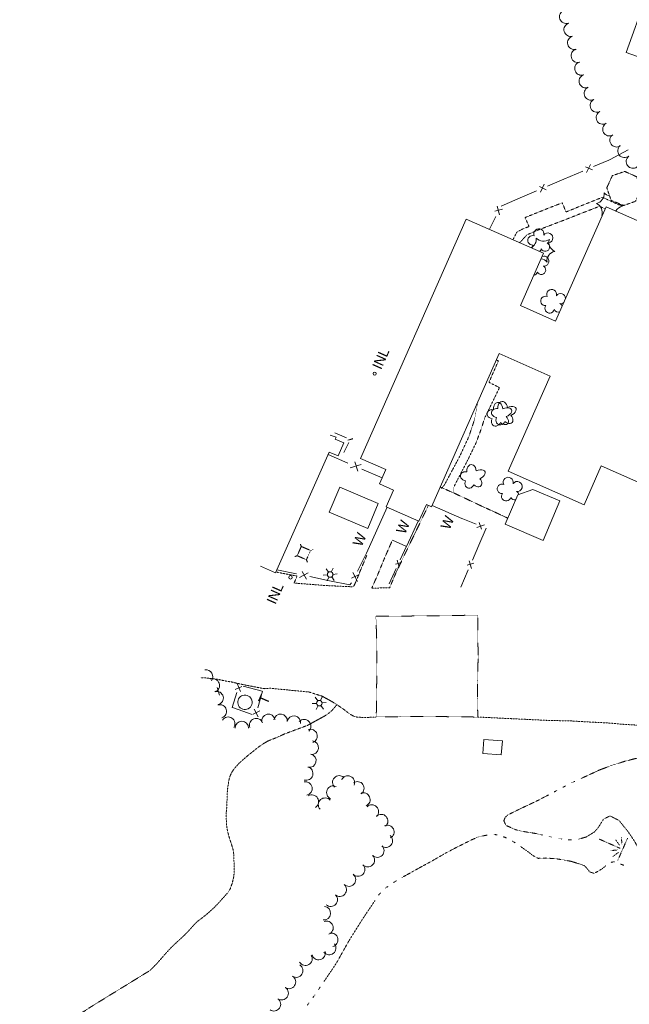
# Model space of a CAD drawing. Extents: x 189735 to 193282, y 257149 to 260388.
# Tile 4 of 31: x 189803 to 190164, y 257699 to 258281. Entities that reach past the tile are written whole.
import ezdxf
from ezdxf.enums import TextEntityAlignment as Align

# ---------------------------------------------------------------- set-up
doc = ezdxf.new("R2010")
doc.units = 0
doc.header["$MEASUREMENT"] = 0
for name, pattern in [('Wisdot3', [0.1875, 0.125, -0.0625]), ('Wisdot4', [0.28125, 0.125, -0.0625, 0.03125, -0.0625]), ('Wisdot5', [0.1, 0.05, -0.05]), ('Wisdot6', [0.375, 0.125, -0.0625, 0.03125, -0.0625, 0.03125, -0.0625])]:
    doc.linetypes.add(name, pattern=pattern)
for name, color, linetype, lineweight in [('E_BLD', 241, 'Continuous', 25), ('E_BLD_Name', 241, 'Continuous', 15), ('E_DWY', 2, 'Wisdot3', 15), ('E_LAND_Vegetation', 3, 'Continuous', 15), ('E_MISCPROP', 30, 'Continuous', 15), ('E_MISCPROP_HvyDash', 241, 'Wisdot3', 25), ('E_MISCPROP_HvyLine', 241, 'Continuous', 25), ('E_MISCPROP_Railing', 30, 'Continuous', 15), ('E_PATH_Sidewalk', 2, 'Wisdot5', 15), ('E_UTL_AboveGroundPipe', 30, 'Wisdot4', 15), ('E_WTR', 4, 'Wisdot6', 15)]:
    doc.layers.add(name, color=color, linetype=linetype, lineweight=lineweight)
doc.styles.add('Style-IGR_FONT_0', font='IGR_FONT_0.shx')

# ---------------------------------------------------------------- blocks, each defined once
blk = doc.blocks.new('WAL_2')
at = {"layer": 'E_MISCPROP_Railing', "lineweight": 0, "style": 'Style-IGR_FONT_0'}
blk.add_text('W', height=6, rotation=359.99999, dxfattribs=at).set_placement((-2.3, -0.01), align=Align.MIDDLE_LEFT)
blk = doc.blocks.new('INL_7')
at = {"layer": 'E_MISCPROP_Railing', "lineweight": 0, "style": 'Style-IGR_FONT_0'}
blk.add_text('INL', height=6, rotation=0.00008, dxfattribs=at).set_placement((-5.79, -2.75))
blk = doc.blocks.new('LTP_1')
at = {"layer": 'E_MISCPROP', "lineweight": 0}
for p, q in [((-1.61, 0.09), (-4.22, 0.17)), ((-0.78, 1.46), (-1.98, 3.76)), ((0.86, 1.37), (2.22, 3.6)), ((1.66, 0), (4.18, -0.07)), ((-0.86, -1.4), (-2.22, -3.59)), ((0.78, -1.44), (2.02, -3.62))]:
    blk.add_line(p, q, dxfattribs=at)
blk.add_arc((0.02, 0.01), 1.64, 0, 360, dxfattribs=at)
blk = doc.blocks.new('TA')
at = {"layer": 'E_BLD_Name', "style": 'Style-IGR_FONT_0'}
blk.add_text('T', height=6, rotation=0.00002, dxfattribs=at).set_placement((-1.9, 3.03), align=Align.MIDDLE_LEFT)
blk = doc.blocks.new('MARSH')
at = {"layer": 'E_WTR', "lineweight": 0}
for p, q in [((0.03, 15.02), (0.03, 1.6)), ((-1.34, 2.37), (-3.54, 6.22)), ((1.46, 2.37), (3.66, 6.22)), ((-6.13, 3.53), (-2.44, 1.44)), ((6.25, 3.53), (2.56, 1.44)), ((-7.39, -0.05), (7.4, -0.05))]:
    blk.add_line(p, q, dxfattribs=at)
blk = doc.blocks.new('PED_1')
at = {"layer": 'E_UTL_AboveGroundPipe', "lineweight": 13}
for p, q in [((-3.12, 2.9), (-4.17, 3.96)), ((2.88, 2.9), (3.95, 3.96)), ((-4.18, -4.16), (-3.12, -3.1)), ((3.95, -4.16), (2.89, -3.1))]:
    blk.add_line(p, q, dxfattribs=at)
at = {"layer": 'E_UTL_AboveGroundPipe', "lineweight": 13, "flags": 128}
blk.add_lwpolyline([(-3.12, -3.1), (2.89, -3.1), (2.88, 2.9), (-3.12, 2.9)], close=True, dxfattribs=at)
blk = doc.blocks.new('TREE')
at = {"layer": 'E_LAND_Vegetation', "lineweight": 0}
for centre, major_axis, ratio in [((-1.07, 3.38), (0.91, -3.32), 0.782863), ((-3.74, -0.07), (3.29, -0.08), 0.832022), ((2.88, 1.66), (-3.52, -1.95), 0.691916), ((-1.48, -3.66), (1.2, 3.24), 0.716896), ((2.54, -2.64), (-3.34, 3.06), 0.560249)]:
    blk.add_ellipse(centre, major_axis=major_axis, ratio=ratio, start_param=1.570796, end_param=4.712389, dxfattribs=at)
blk = doc.blocks.new('INL_10')
at = {"layer": 'E_MISCPROP_Railing', "lineweight": 0, "style": 'Style-IGR_FONT_0'}
blk.add_text('INL', height=6, rotation=359.99995, dxfattribs=at).set_placement((-5.79, -2.75))

msp = doc.modelspace()

# ---------------------------------------------------------------- linework, layer by layer
at = {"layer": 'E_BLD', "lineweight": 0}
msp.add_ellipse((189936.26, 257877.29), major_axis=(-4.07, 1.32), ratio=0.999619, dxfattribs=at)
at = {"layer": 'E_DWY', "lineweight": 0, "flags": 128}
for points in [[(190051.89, 258004.69), (190053, 258004.22), (190060.44, 258000.95), (190069.3, 257996.79), (190077.74, 257992.78), (190082.52, 257990.67), (190083.63, 257990.17), (190084.9, 257989.55), (190091.86, 257986.3)], [(190044.89, 257993.88), (190025.87, 257954.45), (190021.94, 257945.13), (190011.34, 257944.83), (190015, 257953.13), (190019.01, 257962.87), (190022.17, 257970.11), (190023.5, 257973.12)], [(190008.37, 257964.18), (190004.43, 257954.91), (190003.34, 257952.08), (190002.72, 257950.55), (190001.97, 257948.82), (190000.59, 257945.69), (190000.54, 257945.63), (189984.35, 257946.39), (189965.35, 257947.87), (189967.13, 257951.99), (189954.58, 257954.43)], [(189910.06, 257891.68), (189912.2, 257891.77), (189917.92, 257891.22), (189920.42, 257890.81), (189922.62, 257890.35), (189925.22, 257889.79), (189927.98, 257889.38), (189930.37, 257888.86), (189932.46, 257888.36), (189934.35, 257887.94), (189947.43, 257885.35)], [(190074.18, 257868.55), (190115.31, 257866.58), (190129, 257866.27), (190142.53, 257865.5), (190152.41, 257864.98), (190159.34, 257864.31), (190176.7, 257863.27), (190195.71, 257862.11), (190207.56, 257861.06), (190215.53, 257859.92), (190221.13, 257859.36), (190224.11, 257858.51), (190227.75, 257856.69), (190231.74, 257854.55), (190235.01, 257851.9), (190237.74, 257848.25), (190243.5, 257840.21), (190252.35, 257825.9), (190260.35, 257814.33), (190270.25, 257798.49), (190277, 257785.87), (190282.73, 257775.2), (190283.14, 257774.53), (190284.03, 257774.34), (190293.51, 257778.75), (190296.37, 257780.41), (190299.93, 257782.25), (190303.8, 257784.29), (190307.17, 257785.93), (190310.21, 257787.95), (190312.23, 257789.76), (190314.31, 257792.13), (190315.79, 257794.08), (190317.4, 257796.63), (190318.73, 257798.84), (190319.83, 257800.61), (190320.74, 257802.23), (190320.81, 257802.72), (190319.96, 257803.81), (190317.89, 257805.37), (190315.65, 257806.89), (190312.75, 257809.36), (190310.31, 257811.22), (190307.36, 257813.74), (190305.1, 257815.95), (190302.94, 257818.07), (190301.06, 257819.79), (190299.45, 257821.37), (190297.15, 257823.42), (190294.18, 257825.62), (190291.93, 257826.99), (190282.04, 257831.89), (190273.97, 257836.35), (190270.43, 257838.59), (190269.02, 257839.6), (190267.5, 257840.9), (190266.23, 257842.28), (190265.43, 257843.43), (190264.87, 257844.84), (190264.6, 257846.05), (190264.52, 257846.99), (190264.59, 257848.49), (190264.77, 257849.85), (190265.18, 257851.24), (190265.87, 257853.04), (190266.54, 257854.59), (190269.62, 257861.16), (190275.5, 257870.67), (190280.37, 257878.87), (190286.65, 257890.53)], [(189947.43, 257885.35), (189951.04, 257885.61), (189974.13, 257883.38), (189981.84, 257880.95), (189986.61, 257878.37), (189991, 257875.72), (189995.23, 257872.75), (189997.97, 257870.59), (190000.14, 257869.37), (190001.41, 257868.75), (190002.77, 257868.5), (190004.26, 257868.41), (190006, 257868.32), (190007.57, 257868.2), (190009.27, 257868.31), (190010.81, 257868.47), (190012.46, 257868.44), (190014.02, 257868.62)], [(189990.7, 257875.9), (189987.88, 257872.49), (189985.08, 257870.23), (189983.1, 257868.99), (189973.05, 257863.5)], [(189937.83, 257845.65), (189944.7, 257851.11), (189946.97, 257852.64), (189949.77, 257854.33), (189952.14, 257855.3), (189954.62, 257856.25), (189958.87, 257858.18), (189960.02, 257858.67), (189973.33, 257863.65)], [(189937.83, 257845.65), (189935, 257843.18), (189932.85, 257841.24), (189931.38, 257839.65), (189929.94, 257837.99), (189928.91, 257836.57), (189928.15, 257835.27), (189927.28, 257833.23), (189926.7, 257830.73), (189926.1, 257827.1), (189925.83, 257824.22), (189925.67, 257820.88), (189925.61, 257817.96), (189925.47, 257815.1), (189925.22, 257812.47), (189925.15, 257809.03), (189925.25, 257807.02), (189925.44, 257804.21), (189925.96, 257800.99), (189927.11, 257796.81), (189928.24, 257793.37), (189929.21, 257790.13), (189929.72, 257786.9), (189929.75, 257783.7), (189929.87, 257780.48), (189929.94, 257777.28), (189929.66, 257774.23), (189928.82, 257770.51), (189927.56, 257766.92), (189926.03, 257764.44), (189924.37, 257762.65), (189922.21, 257760.24), (189919.68, 257757.43), (189917.11, 257754.9), (189913.67, 257751.85), (189911.32, 257749.96), (189908.47, 257747.83), (189907, 257746.51), (189905.43, 257744.84), (189902.95, 257742), (189899.8, 257738.85), (189897.98, 257737.11), (189894.95, 257734.41), (189892.24, 257731.74), (189890.77, 257730.15), (189888, 257727.11), (189884.34, 257722.84), (189880.1, 257718.58), (189845.14, 257697.05), (189840.86, 257694.25), (189836, 257691.49), (189825.24, 257685.23), (189821.57, 257684.21), (189818.98, 257684.27), (189815.57, 257684.77), (189813.2, 257685.61), (189809.01, 257686.9), (189806.45, 257688.05), (189805.06, 257689.04), (189802.88, 257690.62)]]:
    msp.add_lwpolyline(points, dxfattribs=at)
at = {"layer": 'E_LAND_Vegetation', "lineweight": 0}
msp.add_line((189921.18, 257881.56), (189919.83, 257886.14), dxfattribs=at)
for centre, radius, start, end in [((190126.47, 258283.15), 4, 110.28931, 290.27399), ((190129.11, 258275.45), 4, 106.36725, 286.35192), ((190131.28, 258267.7), 4, 104.89306, 284.87773), ((190133.36, 258260.02), 4, 105.93176, 285.91644), ((190135.5, 258252.5), 4, 110.8302, 290.81488), ((190138.11, 258244.97), 4, 111.43795, 291.42262), ((190141.11, 258237.75), 4, 116.17097, 296.15565), ((190144.63, 258230.59), 4, 116.69688, 296.68155), ((190148.22, 258223.45), 4, 116.69688, 296.68155), ((190152.06, 258216.54), 4, 119.24752, 299.2322), ((190156.3, 258210), 4, 124.58934, 304.57402), ((190160.99, 258203.75), 4, 129.33563, 309.32031), ((190165.98, 258197.39), 4, 127.01285, 306.99752), ((190143.22, 258178.22), 5.72, 281.23835, 7.00326), ((190153.21, 258182.69), 5.72, 221.23835, 259.5347), ((190142.1, 258167.33), 5.72, 341.23835, 67.00326), ((190160.96, 258165.39), 5.72, 101.23836, 151.3674), ((190162.08, 258176.28), 5.72, 220.97215, 247.00327), ((190150.97, 258160.92), 5.72, 120.88378, 127.00326), ((190110.27, 258154.62), 2.97, 344.45068, 205.68457), ((190106.53, 258150.77), 2.78, 67.42158, 275.19457), ((190103.06, 258151.44), 5.72, 298.01234, 7.00326), ((190113.05, 258155.91), 5.72, 221.23835, 307.00327), ((190115.58, 258152.15), 2.97, 262.1015, 145.07477), ((190109.03, 258146.37), 2.78, 144.09859, 184.47892), ((190109.03, 258146.37), 2.78, 307.8176, 345.10963), ((190114.05, 258146.84), 2.61, 206.80673, 64.73934), ((190121.91, 258149.5), 5.72, 161.23836, 247.00327), ((190110.81, 258134.14), 5.72, 41.23835, 81.92143), ((190113.25, 258138.49), 2.97, 262.1015, 109.28888), ((190120.79, 258138.61), 5.72, 101.23835, 187.00327), ((190111.73, 258133.18), 2.61, 206.80673, 64.73934), ((190106.71, 258132.72), 2.78, 281.66553, 345.10963), ((190114.11, 258114.86), 2.78, 67.42158, 275.19457), ((190117.86, 258118.71), 2.97, 344.45068, 205.68457), ((190123.16, 258116.23), 2.97, 1.55939, 145.07477), ((190116.62, 258110.46), 2.78, 144.09859, 345.10964), ((190123.16, 258116.23), 2.97, 262.1015, 310.7388), ((190121.64, 258110.92), 2.61, 18.37551, 64.73934), ((190121.64, 258110.92), 2.61, 206.80674, 293.92268), ((190088.42, 258003.66), 2.78, 67.42158, 275.19457), ((190092.16, 258007.51), 2.97, 344.45069, 205.68457), ((190097.47, 258005.03), 2.97, 262.1015, 145.07477), ((190090.92, 257999.26), 2.78, 144.09859, 345.10964), ((190095.94, 257999.72), 2.61, 14.43708, 64.73934), ((190095.94, 257999.72), 2.61, 206.80674, 283.29638), ((189913.23, 257892.49), 4, 322.81408, 99.08737), ((189917.23, 257887.23), 4, 289.41749, 109.40217), ((189919.47, 257879.77), 4, 283.95378, 103.93846), ((189921.41, 257871.9), 4, 287.01733, 107.00201), ((189926.35, 257864.59), 4, 326.77701, 146.76169), ((189934.41, 257862.07), 4, 359.97412, 179.9588), ((189942.91, 257863.76), 4, 20.33109, 200.31577), ((189950.17, 257866.26), 4, 11.8181, 191.80278), ((189957.35, 257866.34), 4, 352.57173, 172.55641), ((189965.28, 257865.31), 4, 352.57173, 172.55641), ((189971.28, 257863.13), 4, 314.8321, 134.81678), ((189975.09, 257857.31), 4, 288.70796, 108.69264), ((189975.8, 257850.41), 4, 262.83359, 82.81827), ((189974.41, 257842.74), 4, 257.66898, 77.65365), ((189972.51, 257835.11), 4, 254.12754, 74.11222), ((189992.12, 257829.87), 4, 46.56865, 226.55333), ((189997.21, 257829.77), 4, 337.05458, 157.03926), ((189972.06, 257826.26), 4, 281.67856, 101.66323), ((189988.61, 257823.83), 4, 65.86715, 245.85183), ((190002.81, 257826.37), 4, 304.24503, 124.2297), ((189975.88, 257818.49), 4, 301.59597, 121.58065), ((189983.7, 257816.66), 4, 41.40459, 221.38927), ((190006.39, 257819.69), 4, 293.68217, 113.66685), ((190011.36, 257812.59), 4, 314.1957, 134.18037), ((190016.9, 257806.96), 4, 311.7325, 131.71718), ((190020.56, 257800.56), 4, 296.20876, 116.19343), ((190019.71, 257795.34), 4, 231.51819, 51.50287), ((190014.63, 257789.45), 4, 225.88908, 45.87376), ((190009.02, 257783.86), 4, 223.78447, 43.76914), ((190003.26, 257778.31), 4, 223.96018, 43.94485), ((189997.84, 257772.32), 4, 226.36754, 46.35222), ((189992.38, 257766.33), 4, 229.57802, 49.5627), ((189987.1, 257760.43), 4, 227.4177, 47.40237), ((189982.95, 257752.42), 4, 263.79313, 83.77781), ((189984.51, 257743.79), 4, 290.8987, 110.88337), ((189987.35, 257736.66), 4, 282.64494, 102.62962), ((189986.16, 257731.85), 4, 217.86504, 37.84971), ((189972.1, 257725.45), 4, 210.09501, 30.07969), ((189979.9, 257728.84), 4, 193.88881, 13.87349), ((189966.58, 257718.45), 4, 238.12354, 58.10821), ((189962.33, 257711.72), 4, 237.10156, 57.08624), ((189957.98, 257705.09), 4, 235.15322, 55.1379), ((189953.42, 257698.52), 4, 235.30353, 55.28821)]:
    msp.add_arc(centre, radius, start, end, dxfattribs=at)
at = {"layer": 'E_MISCPROP_HvyDash', "lineweight": 13, "flags": 128}
msp.add_lwpolyline([(190150.5, 258181.84), (190153.81, 258189.06), (190161.15, 258191.55), (190168.24, 258188.36), (190170.63, 258181.02), (190167.48, 258173.85), (190160.5, 258171.4), (190153.09, 258174.43)], close=True, dxfattribs=at)
at = {"layer": 'E_MISCPROP_HvyLine', "lineweight": 13, "flags": 128}
for points in [[(190200.97, 258248.14), (190162.01, 258261.96), (190173.58, 258294.56), (190231.78, 258273.91), (190228.11, 258263.57), (190233.01, 258261.83), (190226.89, 258244.58), (190202.74, 258253.15)], [(189992.45, 258004.64), (190015.21, 257995.02), (190008.93, 257980.17), (189986.17, 257989.78)], [(190090.31, 257982.68), (190112.77, 257973.06), (190122.8, 257996.56), (190106.79, 258003.21), (190097.82, 258000.15)], [(190077.78, 257855.26), (190077.12, 257847.05), (190088.03, 257846.17), (190088.69, 257854.38)]]:
    msp.add_lwpolyline(points, close=True, dxfattribs=at)
for points in [[(190204.21, 258146.79), (190150.17, 258170.68), (190120.23, 258102.96), (190099.39, 258112.17), (190113.08, 258143.14), (190067.34, 258163.36), (190004.71, 258021.71), (190019.67, 258015.1), (190015.91, 258006.6), (190024.26, 258002.91), (190019.87, 257992.98), (190039.23, 257984.42), (190043.66, 257994.42), (190046.75, 257993.06), (190086.82, 258083.7), (190116.89, 258070.4), (190092.04, 258014.19), (190137.11, 257994.26), (190147.27, 258017.24), (190270.4, 257962.81)], [(189945.37, 257957.92), (189954.35, 257953.9), (189986.09, 258025.29), (189991.49, 258023.11), (189994.73, 258030.92), (189989.66, 258033.07), (189990.28, 258034.31), (189986.73, 258035.5)]]:
    msp.add_lwpolyline(points, dxfattribs=at)
at = {"layer": 'E_MISCPROP_Railing', "lineweight": 0}
for p, q in [((190142.02, 258192.42), (190137.94, 258194.36)), ((190140.82, 258195.67), (190138.53, 258190.93)), ((190114.66, 258180.73), (190110.59, 258182.67)), ((190113.47, 258183.98), (190111.18, 258179.24)), ((190088.66, 258169.26), (190084.31, 258168.04)), ((190085.62, 258170.92), (190087.01, 258165.85)), ((190000.22, 258033.54), (189997.08, 258032.52)), ((189997.25, 258032.39), (189999.98, 258033.15)), ((190005.03, 258018.13), (189998.59, 258016.07)), ((190003.05, 258014.15), (190001.26, 258019.65)), ((190073.65, 257980.79), (190078.14, 257982.43)), ((190074.93, 257983.66), (190076.36, 257979.82)), ((190028.94, 257960.08), (190025.38, 257959.01)), ((190026.42, 257961.4), (190027.64, 257957.24)), ((190071.75, 257959.71), (190067.86, 257958.43)), ((190068.93, 257961.1), (190070.4, 257956.55)), ((189973.69, 257954.01), (189968.53, 257951.08)), ((189972.72, 257950.23), (189970.17, 257954.64)), ((190000.22, 257954.19), (190002.83, 257948.85)), ((190003.94, 257952.98), (189999.37, 257950.72)), ((189930.48, 257884.92), (189934.5, 257886.65)), ((189933.62, 257883.71), (189931.62, 257888.41)), ((189944.99, 257872.23), (189941.06, 257870.31)), ((189941.81, 257873.3), (189944.02, 257868.69))]:
    msp.add_line(p, q, dxfattribs=at)
at = {"layer": 'E_MISCPROP_Railing', "lineweight": 0, "flags": 128}
for points in [[(190163.08, 258204.41), (190152.43, 258198.7)], [(190152.43, 258198.7), (190151.62, 258198.26), (190142.69, 258194.44)], [(190125.12, 258186.94), (190115.34, 258182.76)], [(190136.23, 258191.68), (190125.12, 258186.94)], [(190097.76, 258175.25), (190087.99, 258171.07)], [(190108.88, 258180), (190097.76, 258175.25)], [(190084.78, 258164.9), (190081.1, 258157.28)], [(189996.42, 258033.89), (189989.44, 258036.84)], [(189994.88, 258025.14), (189997.77, 258031.15)], [(189997.26, 258018.89), (189985.5, 258023.96)], [(190017.49, 258010.16), (190005.54, 258015.31)], [(190064.19, 257986.22), (190073.2, 257982.77)], [(190079.06, 257980.44), (190074.73, 257970.35)], [(190008.31, 257965.59), (190002.86, 257954.9)], [(190031.89, 257969.65), (190028.23, 257961.69)], [(190074.73, 257970.35), (190070.92, 257961.47)], [(189966.87, 257953.26), (189955.12, 257955.65)], [(190025.82, 257956.43), (190021.66, 257947.38)], [(190068.41, 257955.61), (190064.08, 257945.52)], [(189986.4, 257949.29), (189974.65, 257951.68)], [(189999.3, 257948.02), (189998.28, 257946.88), (189986.4, 257949.29)], [(189935.12, 257886.92), (189946.46, 257883.95)], [(189946.61, 257883.92), (189943.86, 257873.97)], [(189929.54, 257873.92), (189928.63, 257874.23), (189931.53, 257883.13)], [(189940.63, 257870.09), (189929.54, 257873.92)]]:
    msp.add_lwpolyline(points, dxfattribs=at)
at = {"layer": 'E_MISCPROP_Railing', "lineweight": 13, "flags": 128}
for points in [[(190020.4, 257992.75), (190008.31, 257965.59)], [(190047.1, 257993.86), (190064.59, 257986.04)], [(190023.7, 257973.2), (190031.98, 257969.61), (190038.82, 257984.6)]]:
    msp.add_lwpolyline(points, dxfattribs=at)
at = {"layer": 'E_MISCPROP_Railing', "lineweight": 0}
for centre, radius in [((190013.03, 258071.87), 0.926), ((189963.23, 257951.26), 1.03)]:
    msp.add_circle(centre, radius, dxfattribs=at)
at = {"layer": 'E_PATH_Sidewalk', "lineweight": 0, "flags": 128}
for points in [[(190158.91, 258172.05), (190157.83, 258171.69), (190147.94, 258176.25), (190134.04, 258170.72), (190126.38, 258167.55), (190124.13, 258172.97), (190116.69, 258170.11), (190102.15, 258164.26), (190104.45, 258158.94), (190100.45, 258157.37), (190097.25, 258155.6), (190094.93, 258151.16)], [(190098.95, 258149.39), (190103.26, 258154.04), (190110, 258156.94), (190125.1, 258162.67), (190134.72, 258166.48), (190146.17, 258170.89), (190149.62, 258169.43)], [(190059.87, 258001.2), (190059.86, 258002.87), (190059.99, 258004.58), (190060.22, 258005.36), (190064.04, 258012.7), (190068.32, 258020.97), (190073.17, 258031.08), (190075.78, 258038.09), (190078.29, 258045.75), (190086.96, 258063.55), (190080.77, 258066.73), (190086.33, 258079.48), (190085.17, 258079.98)], [(190074.12, 258054.97), (190072.2, 258044.68), (190068.81, 258034.51), (190063.5, 258023.01), (190054.35, 258005.92), (190052.65, 258003.95)], [(190074.18, 257868.55), (190042.77, 257868.95), (190014.02, 257868.62), (190014.26, 257888.98), (190014.29, 257914.14), (190013.79, 257928.28), (190049.44, 257928.44), (190074.11, 257928.93), (190074.3, 257903.4)], [(190074.3, 257903.42), (190073.84, 257878.75), (190074.18, 257868.55)]]:
    msp.add_lwpolyline(points, dxfattribs=at)
at = {"layer": 'E_WTR', "lineweight": 0}
msp.add_line((190096.39, 257801.92), (190096.22, 257801.93), dxfattribs=at)
at = {"layer": 'E_WTR', "lineweight": 0, "flags": 128}
for points in [[(190161.33, 257842.41), (190161.81, 257842.56), (190167.83, 257844.06), (190173.61, 257844.51), (190179.35, 257843.9), (190182.74, 257843.33), (190183.32, 257843.31), (190188.11, 257841.99), (190189.05, 257841.65)], [(190135.07, 257832.1), (190138.73, 257833.76), (190145.85, 257837.08), (190153.73, 257840.08), (190161.33, 257842.41)], [(190119.39, 257824.25), (190121.12, 257825.16)], [(190124.57, 257826.97), (190126.3, 257827.87)], [(190129.75, 257829.69), (190129.77, 257829.7), (190131.52, 257830.49)], [(190090.84, 257809.6), (190091.86, 257810.58), (190099.54, 257814.39), (190109.68, 257819.16), (190115.94, 257822.44)], [(190112.36, 257798.73), (190108.27, 257799.64), (190100.14, 257800.96), (190096.39, 257801.92), (190096.22, 257801.93), (190096.11, 257802.05), (190090.8, 257804.43), (190089.57, 257807.14), (190090.31, 257809.09), (190090.84, 257809.6)], [(190155.92, 257808.26), (190152.44, 257810.02), (190148.64, 257808.2), (190146.6, 257804.99), (190145.45, 257803.13), (190143.25, 257800.58), (190138.33, 257797.56), (190133.54, 257796.19), (190133.51, 257796.19)], [(190168.97, 257785.5), (190170.39, 257787.17), (190169.79, 257789.78), (190167.06, 257794.79), (190164.67, 257798.44), (190162.76, 257801.16), (190160.08, 257804.44), (190157.77, 257807.32), (190155.92, 257808.26)], [(190053.98, 257787.38), (190054.87, 257787.89), (190061.24, 257791.26), (190066.55, 257793.92), (190070.59, 257795.92), (190073.52, 257797.21), (190074.99, 257797.83), (190079.7, 257798.65)], [(190083.58, 257798.96), (190084.61, 257798.93), (190085.53, 257798.85)], [(190089.24, 257797.72), (190090.12, 257797.4), (190091.05, 257796.99)], [(190118.06, 257797.44), (190116.17, 257797.87)], [(190123.8, 257796.35), (190121.87, 257796.58)], [(190129.62, 257795.96), (190127.95, 257795.86), (190127.67, 257795.9)], [(190094.48, 257795.15), (190096.17, 257794.18)], [(190099.38, 257791.97), (190103.62, 257788.98), (190107.01, 257786.4), (190109.93, 257784.9), (190114.48, 257785.12), (190120.75, 257784.6), (190124.88, 257784), (190125.38, 257783.9)], [(190029.31, 257773.61), (190033.42, 257775.87), (190040.05, 257779.58), (190046.39, 257783), (190053.98, 257787.38)], [(190125.38, 257783.9), (190129.44, 257783.12), (190134.51, 257781.57), (190137.19, 257780.63), (190138.38, 257779.4), (190140.52, 257776.8), (190143, 257775.95), (190147.53, 257778.57), (190149.89, 257780.5)], [(190153.15, 257782.52), (190154.78, 257782.92), (190155.04, 257782.83)], [(190158.7, 257781.5), (190160.51, 257780.84), (190160.53, 257780.85)], [(190019.46, 257767.32), (190021.08, 257768.41)], [(190024.31, 257770.59), (190025.92, 257771.68)], [(190015.39, 257763.13), (190015.68, 257763.56), (190016.69, 257764.57)], [(189997.88, 257736.17), (189997.91, 257736.22), (190005.41, 257748.24), (190011.24, 257756.93), (190013.22, 257759.9)], [(189983.13, 257712.09), (189984.08, 257713.5), (189988.37, 257719.8), (189990.76, 257723.53), (189997.88, 257736.17)], [(189979.85, 257707.25), (189980.94, 257708.86)], [(189976.48, 257702.47), (189977.63, 257704.05)], [(189973.03, 257697.76), (189974.18, 257699.33)]]:
    msp.add_lwpolyline(points, dxfattribs=at)

# ---------------------------------------------------------------- block references
at = {"layer": 'E_BLD_Name', "lineweight": 0, "rotation": 66.26478215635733}
msp.add_blockref('TA', (189950.19, 257877.27), dxfattribs=at)
at = {"layer": 'E_LAND_Vegetation', "lineweight": 0}
for p, rotation in [((190086.52, 258047.46), 66.02695690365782), ((190089.2, 258048.14), 66.02695685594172), ((190070.81, 258010.71), 66.02695718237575)]:
    msp.add_blockref('TREE', p, dxfattribs=dict(at, rotation=rotation))
at = {"layer": 'E_MISCPROP', "lineweight": 0}
for p, rotation in [((189986.73, 257952.9), 66.26478150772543), ((189980.31, 257876.78), 66.26478161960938)]:
    msp.add_blockref('LTP_1', p, dxfattribs=dict(at, rotation=rotation))
at = {"layer": 'E_MISCPROP_Railing', "lineweight": 0}
for name, p, rotation in [('INL_10', (190016.73, 258080.22), 66.02695814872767), ('WAL_2', (190029.19, 257979.68), 66.07485291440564), ('WAL_2', (190055.48, 257982.27), 66.0748524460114), ('WAL_2', (190003.47, 257972.27), 66.07485337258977), ('INL_7', (189954.13, 257941.24), 66.2647820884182)]:
    msp.add_blockref(name, p, dxfattribs=dict(at, rotation=rotation))
at = {"layer": 'E_UTL_AboveGroundPipe', "lineweight": 13, "rotation": 66.02695895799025}
msp.add_blockref('PED_1', (189971.1, 257965.75), dxfattribs=at)
at = {"layer": 'E_WTR', "lineweight": 0, "xscale": 0.9999987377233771, "yscale": 0.9999987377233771, "zscale": 0.9999987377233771, "rotation": 66.15392615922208}
msp.add_blockref('MARSH', (190159.81, 257790.18), dxfattribs=at)

doc.saveas('drawing.dxf')
